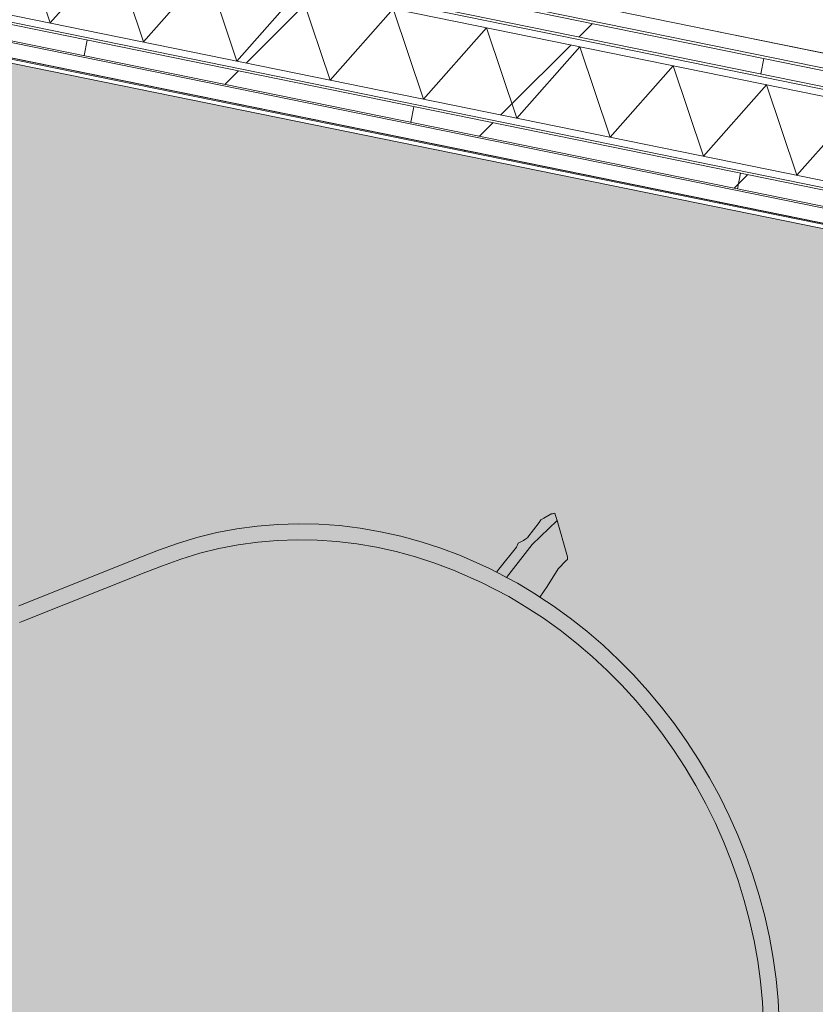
# Model space of a CAD drawing. Header units: millimetres. Extents: x -28656 to 67349, y -24410 to 39654.
# Tile 52 of 135: x 22958 to 23435, y 20139 to 20729. Entities that reach past the tile are written whole.
import ezdxf

# ---------------------------------------------------------------- set-up
doc = ezdxf.new("R2010")
doc.units = ezdxf.units.MM
doc.header["$MEASUREMENT"] = 0
doc.linetypes.add('Wipeout_Contour', pattern=[1000, 0, -1000])
for name, color, linetype in [('New_22 systeemwand', 7, 'Continuous'), ('New_22 systeemwand Afdek-arcering', 7, 'Continuous'), ('New_22 systeemwand Doorsnede-arcering', 7, 'Continuous'), ('New_43 Vloerafwerking 2D arcering', 7, 'Continuous'), ('New_83 Losse inrichting', 7, 'Continuous'), ('New_Z Ruimtefuncties Zone omranding', 7, 'Continuous')]:
    doc.layers.add(name, color=color, linetype=linetype)
pattern_1 = [(258.4863, (0, 0), (-195.9754, 39.9205), [])]

# ---------------------------------------------------------------- blocks, each defined once
blk = doc.blocks.new('Hay about a chair 2D')
at = {"layer": 'New_83 Losse inrichting', "color": 9, "linetype": 'Continuous', "lineweight": 0}
for p, q in [((245.82, 501.77), (258.51, 503.54)), ((258.51, 503.54), (271.27, 504.8)), ((271.27, 504.8), (284.08, 505.56)), ((284.08, 505.56), (296.9, 505.82)), ((296.9, 505.82), (309.73, 505.56)), ((309.73, 505.56), (322.53, 504.8)), ((322.53, 504.8), (335.29, 503.54)), ((335.29, 503.54), (347.99, 501.77)), ((208.35, 493.45), (220.71, 496.73)), ((220.71, 496.73), (233.21, 499.5)), ((233.21, 499.5), (245.82, 501.77)), ((284.4, 496.22), (271.92, 495.47)), ((296.9, 496.47), (284.4, 496.22)), ((309.41, 496.22), (296.9, 496.47)), ((321.89, 495.47), (309.41, 496.22)), ((347.99, 501.77), (360.59, 499.5)), ((360.59, 499.5), (373.09, 496.73)), ((373.09, 496.73), (385.46, 493.45)), ((491.8, 495.94), (493.29, 496.14)), ((493.29, 496.14), (493.94, 494.14)), ((493.29, 496.14), (493.9, 493.39)), ((196.14, 489.68), (208.35, 493.45)), ((234.83, 490.25), (222.67, 487.53)), ((247.11, 492.49), (234.83, 490.25)), ((259.48, 494.23), (247.11, 492.49)), ((271.92, 495.47), (259.48, 494.23)), ((334.32, 494.23), (321.89, 495.47)), ((346.69, 492.49), (334.32, 494.23)), ((358.97, 490.25), (346.69, 492.49)), ((371.14, 487.53), (358.97, 490.25)), ((385.46, 493.45), (397.67, 489.68)), ((465.02, 489.14), (465.14, 490.25)), ((465.14, 490.25), (466.47, 490.86)), ((466.47, 490.86), (467.96, 491.16)), ((488.82, 495.34), (467.96, 491.16)), ((483, 475.41), (488.82, 495.34)), ((488.82, 495.34), (491.8, 495.94)), ((493.64, 488.83), (493.9, 493.39)), ((493.94, 494.14), (493.9, 493.39)), ((172.27, 480.67), (184.1, 485.42)), ((184.1, 485.42), (196.14, 489.68)), ((210.64, 484.31), (198.76, 480.62)), ((222.67, 487.53), (210.64, 484.31)), ((383.17, 484.31), (371.14, 487.53)), ((395.04, 480.62), (383.17, 484.31)), ((397.67, 489.68), (409.7, 485.42)), ((409.7, 485.42), (421.53, 480.67)), ((462.75, 482.61), (465.02, 489.14)), ((492.69, 485.26), (487.86, 475.19)), ((493.53, 486.93), (492.69, 485.26)), ((493.64, 488.83), (493.53, 486.93)), ((160.66, 475.44), (172.27, 480.67)), ((198.76, 480.62), (187.07, 476.44)), ((406.73, 476.44), (395.04, 480.62)), ((421.53, 480.67), (433.14, 475.44)), ((456.25, 471.9), (462.75, 482.61)), ((187.07, 476.44), (175.59, 471.79)), ((418.22, 471.79), (406.73, 476.44)), ((433.14, 475.44), (444.5, 469.73)), ((473.34, 454.7), (483, 475.41)), ((487.58, 473.58), (487.43, 472.06)), ((487.84, 475.07), (487.58, 473.58)), ((487.86, 475.19), (487.84, 475.07)), ((175.59, 471.79), (164.33, 466.67)), ((429.47, 466.67), (418.22, 471.79)), ((440.48, 461.09), (429.47, 466.67)), ((444.5, 469.73), (452.76, 465.12)), ((452.76, 465.12), (456.25, 471.9)), ((487.47, 468.44), (485.91, 466.35)), ((487.43, 472.06), (487.38, 470.54)), ((487.38, 470.54), (487.47, 468.44)), ((451.21, 455.06), (440.48, 461.09)), ((452.76, 465.12), (455.58, 463.54)), ((455.58, 463.54), (466.37, 456.9)), ((485.91, 466.35), (478.96, 450.94)), ((461.65, 448.58), (451.21, 455.06)), ((466.37, 456.9), (472.42, 452.7)), ((472.42, 452.7), (473.34, 454.7)), ((472.42, 452.7), (476.13, 450.12)), ((476.13, 450.12), (477.96, 448.85)), ((477.96, 448.85), (478.96, 450.94)), ((477.96, 448.85), (481.95, 446.08)), ((476.69, 438.05), (461.65, 448.58)), ((481.95, 446.08), (496.72, 434.27)), ((490.93, 426.58), (476.69, 438.05)), ((496.72, 434.27), (506.07, 425.87)), ((499.94, 418.43), (490.93, 426.58)), ((506.07, 425.87), (515.01, 417.06)), ((508.53, 409.89), (499.94, 418.43)), ((515.01, 417.06), (523.5, 407.86)), ((516.7, 400.99), (508.53, 409.89)), ((523.5, 407.86), (531.52, 398.29)), ((524.4, 391.73), (516.7, 400.99)), ((531.52, 398.29), (539.05, 388.36)), ((531.62, 382.14), (524.4, 391.73)), ((539.05, 388.36), (546.07, 378.1)), ((538.35, 372.23), (531.62, 382.14)), ((546.07, 378.1), (552.55, 367.52)), ((544.56, 362.03), (538.35, 372.23)), ((552.55, 367.52), (558.48, 356.65)), ((550.22, 351.56), (544.56, 362.03)), ((558.48, 356.65), (563.83, 345.51)), ((555.34, 340.84), (550.22, 351.56)), ((563.83, 345.51), (568.59, 334.14)), ((559.88, 329.89), (555.34, 340.84)), ((568.59, 334.14), (572.74, 322.55)), ((563.84, 318.74), (559.88, 329.89)), ((572.74, 322.55), (576.27, 310.79)), ((567.21, 307.43), (563.84, 318.74)), ((569.96, 295.95), (567.21, 307.43)), ((576.27, 310.79), (579.17, 298.85)), ((572.09, 284.38), (569.96, 295.95)), ((579.17, 298.85), (581.42, 286.8)), ((573.6, 272.72), (572.09, 284.38)), ((581.42, 286.8), (583, 274.76)), ((574.72, 262.1), (573.6, 272.72)), ((583, 274.76), (584.12, 264.05)), ((582.73, 183.08), (574.72, 262.1)), ((592.06, 185.1), (584.12, 264.05)), ((582.95, 180.92), (582.73, 183.08))]:
    blk.add_line(p, q, dxfattribs=at)
blk = doc.blocks.new('*X329')
at = {"layer": 'New_22 systeemwand Doorsnede-arcering', "color": 7, "linetype": 'Continuous', "lineweight": 0}
for p, q in [((22957.67, 20781.71), (22975.79, 20727.5)), ((23013.68, 20770.3), (22975.79, 20727.5)), ((23013.68, 20770.3), (23031.8, 20716.09)), ((23069.69, 20758.89), (23031.8, 20716.09)), ((23069.69, 20758.89), (23087.81, 20704.68)), ((23125.69, 20747.48), (23087.81, 20704.68)), ((23125.69, 20747.48), (23143.82, 20693.27)), ((23181.7, 20736.07), (23143.82, 20693.27)), ((23181.7, 20736.07), (23199.82, 20681.86)), ((23237.71, 20724.66), (23199.82, 20681.86)), ((23237.71, 20724.66), (23255.83, 20670.46)), ((23293.72, 20713.26), (23255.83, 20670.46)), ((23293.72, 20713.26), (23311.84, 20659.05)), ((23349.72, 20701.85), (23311.84, 20659.05)), ((23349.72, 20701.85), (23367.85, 20647.64)), ((23405.73, 20690.44), (23367.85, 20647.64)), ((23405.73, 20690.44), (23423.85, 20636.23)), ((23461.74, 20679.03), (23423.85, 20636.23))]:
    blk.add_line(p, q, dxfattribs=at)
blk = doc.blocks.new('Wall_128_1', base_point=(23643.91, 20616.78))
at = {"color": 254, "linetype": 'Wipeout_Contour', "lineweight": 0, "ltscale": 122946.228448}
blk.add_wipeout([(23653.89, 20665.77), (21400.17, 21124.86), (21398.42, 21116.26), (23652.14, 20657.17)], dxfattribs=at).dxf.layer = 'New_22 systeemwand Afdek-arcering'
at = {"color": 254, "linetype": 'Wipeout_Contour', "lineweight": 0, "ltscale": 122929.611862}
blk.add_wipeout([(23652.14, 20657.17), (21398.42, 21116.26), (21398.13, 21114.84), (23651.85, 20655.75)], dxfattribs=at).dxf.layer = 'New_22 systeemwand Afdek-arcering'
at = {"layer": 'New_22 systeemwand Doorsnede-arcering', "linetype": 'Continuous', "lineweight": 0, "true_color": 0x000000}
h = blk.add_hatch(dxfattribs=at)
h.set_pattern_fill('930_Lijnen_vert_200_0001', color=18, style=0, pattern_type=2)
h.set_pattern_definition(pattern_1)
h.paths.add_polyline_path([(23651.85, 20655.75), (21398.13, 21114.84), (21396.24, 21105.53), (23649.95, 20646.44)])
at = {"color": 254, "linetype": 'Wipeout_Contour', "lineweight": 0, "ltscale": 122893.944064}
blk.add_wipeout([(23649.95, 20646.44), (21396.24, 21105.53), (21395.94, 21104.06), (23649.65, 20644.97)], dxfattribs=at).dxf.layer = 'New_22 systeemwand Afdek-arcering'
at = {"color": 254, "linetype": 'Wipeout_Contour', "lineweight": 0, "ltscale": 122884.78233}
blk.add_wipeout([(23649.65, 20644.97), (21395.94, 21104.06), (21395.11, 21100), (23648.83, 20640.92)], dxfattribs=at).dxf.layer = 'New_22 systeemwand Afdek-arcering'
at = {"layer": 'New_22 systeemwand', "color": 9, "lineweight": 0}
blk.add_blockref('*X329', (0, 0), dxfattribs=at)
at = {"color": 254, "linetype": 'Wipeout_Contour', "lineweight": 0, "ltscale": 122710.530045}
blk.add_wipeout([(23638.95, 20592.41), (21385.23, 21051.5), (21384.4, 21047.45), (23638.12, 20588.36)], dxfattribs=at).dxf.layer = 'New_22 systeemwand Afdek-arcering'
at = {"color": 254, "linetype": 'Wipeout_Contour', "lineweight": 0, "ltscale": 122701.375701}
blk.add_wipeout([(23638.12, 20588.36), (21384.4, 21047.45), (21384.11, 21045.98), (23637.82, 20586.89)], dxfattribs=at).dxf.layer = 'New_22 systeemwand Afdek-arcering'
at = {"color": 254, "linetype": 'Wipeout_Contour', "lineweight": 0, "ltscale": 122650.235028}
blk.add_wipeout([(21380.21, 21026.87), (23633.93, 20567.78), (23635.73, 20576.6), (21382.01, 21035.69)], dxfattribs=at).dxf.layer = 'New_22 systeemwand Afdek-arcering'
at = {"color": 254, "linetype": 'Wipeout_Contour', "lineweight": 0, "ltscale": 122666.469205}
blk.add_wipeout([(21382.01, 21035.69), (23635.73, 20576.6), (23635.93, 20577.58), (21382.21, 21036.67)], dxfattribs=at).dxf.layer = 'New_22 systeemwand Afdek-arcering'
at = {"layer": 'New_22 systeemwand Doorsnede-arcering', "linetype": 'Continuous', "lineweight": 0, "true_color": 0x000000}
h = blk.add_hatch(dxfattribs=at)
h.set_pattern_fill('930_Lijnen_vert_200_0001', color=18, style=0, pattern_type=2)
h.set_pattern_definition(pattern_1)
h.paths.add_polyline_path([(23637.82, 20586.89), (21384.11, 21045.98), (21382.21, 21036.67), (23635.93, 20577.58)])
at = {"layer": 'New_22 systeemwand', "color": 9, "linetype": 'Continuous', "lineweight": 0}
for p, q in [((23652.14, 20657.17), (21398.42, 21116.26)), ((23651.85, 20655.75), (21398.13, 21114.84)), ((23649.95, 20646.44), (21396.24, 21105.53)), ((23648.83, 20640.92), (21395.11, 21100)), ((23649.65, 20644.97), (21395.94, 21104.06)), ((23638.95, 20592.41), (21385.23, 21051.5)), ((23637.82, 20586.89), (21384.11, 21045.98)), ((23638.12, 20588.36), (21384.4, 21047.45)), ((21382.01, 21035.69), (23635.73, 20576.6)), ((21382.21, 21036.67), (23635.93, 20577.58))]:
    blk.add_line(p, q, dxfattribs=at)
at = {"layer": 'New_22 systeemwand', "color": 9, "linetype": 'Continuous', "lineweight": 0, "flags": 128}
for points in [[(23653.89, 20665.77), (21400.17, 21124.86)], [(21380.21, 21026.87), (23633.93, 20567.78)]]:
    blk.add_lwpolyline(points, dxfattribs=at)

msp = doc.modelspace()

# ---------------------------------------------------------------- hatches: boundary and pattern name
at = {"layer": 'New_43 Vloerafwerking 2D arcering', "linetype": 'Continuous', "lineweight": 0}
h = msp.add_hatch(dxfattribs=at)
h.set_pattern_fill('510_Brons_0001', color=9, style=0, pattern_type=2)
h.set_pattern_definition([(45, (0, 0), (-183.8478, 183.8478), []), (45, (-91.92, 91.92), (-183.8478, 183.8478), [195, -65])])
h.paths.add_polyline_path([(14536.34, 22523.03), (14515.81, 22422.24), (26328.48, 20018.92), (26230.79, 19538.73), (34280.8, 17900.94), (34378.49, 18381.13), (36186.67, 18013.25), (37229.1, 23130.73), (19194.79, 26804.34), (18502.17, 23404.17), (17943.64, 23517.94), (19124.99, 29317.35), (15769.56, 30000.85), (14591.21, 24216.15), (16110.21, 23906.73), (15776.87, 22270.33)])
h = msp.add_hatch(dxfattribs=at)
h.set_pattern_fill('910_Puntjes_C_0001', color=9, style=0, pattern_type=2)
h.set_pattern_definition([(45, (0, 250), (-79.5495, 79.5495), [0, -75, 0, -112.5]), (110, (250, 250), (105.71542, 38.47727), [0, -55, 0, -95])])
h.paths.add_polyline_path([(12078.04, 16995.78, -0.001005), (12083.81, 16997.54, -0.073656), (12518.62, 17061.94, -0.091889), (13056.18, 16962.31, -0.310506), (14018.62, 15561.94, -0.071044), (13958.66, 15142.08, -0.094198), (13703.09, 14641.3, 0.001703), (13808.03, 14627.98, 0.155225), (22970.34, 16259.14), (30258.58, 14755.11), (30075.61, 15837.41), (25347.09, 16799.44), (25358.52, 17235.93), (23442.81, 17625.68), (23450.79, 17664.88), (25359.57, 17276.06), (25376.59, 17926.16), (26028.46, 17793.54), (26357.12, 19408.95), (26112.58, 19458.71), (26230.12, 20036.46), (14520.02, 22418.91), (13846.42, 19112.1), (12562.42, 19373.65), (12137, 17285.21), (12079.56, 17003.23)])

# ---------------------------------------------------------------- linework, layer by layer
at = {"layer": 'New_43 Vloerafwerking 2D arcering', "color": 9, "linetype": 'Continuous', "lineweight": 0, "flags": 128}
msp.add_lwpolyline([(14536.34, 22523.03), (14515.81, 22422.24), (26328.48, 20018.92), (26230.79, 19538.73), (34280.8, 17900.94), (34378.49, 18381.13), (36186.67, 18013.25), (37229.1, 23130.73), (19194.79, 26804.34), (18502.17, 23404.17), (17943.64, 23517.94), (19124.99, 29317.35), (15769.56, 30000.85), (14591.21, 24216.15), (16110.21, 23906.73), (15776.87, 22270.33)], close=True, dxfattribs=at)
msp.add_lwpolyline([(13808.03, 14627.98, 0.155225), (22970.34, 16259.14), (30258.58, 14755.11), (30075.61, 15837.41), (25347.09, 16799.44), (25358.52, 17235.93), (23442.81, 17625.68), (23450.79, 17664.88), (25359.57, 17276.06), (25376.59, 17926.16), (26028.46, 17793.54), (26357.12, 19408.95), (26112.58, 19458.71), (26230.12, 20036.46), (14520.02, 22418.91)], format="xyb", dxfattribs=at)
at = {"layer": 'New_Z Ruimtefuncties Zone omranding', "color": 7, "linetype": 'Continuous', "lineweight": 0, "flags": 128}
for points in [[(14566.97, 24119.03), (14253.6, 22580.62), (18176.52, 21781.52), (26319.16, 20122.85), (26710.38, 22043.41), (34818.67, 20391.74), (34427.45, 18471.18), (36210.83, 18107.9), (37233.79, 23129.77), (19199.48, 26803.39), (18994.28, 25796.05), (18489.89, 23319.93), (17931.37, 23433.7), (19129.97, 29317.86), (16751.5, 29802.36), (15774.55, 30001.37), (14595.9, 24215.19), (15572.85, 24016.19), (15552.89, 23918.2)], [(20377.66, 17608.19), (20573.64, 17568.27), (23219.3, 17029.34), (23927.89, 20507.9), (21282.23, 21046.83), (21086.25, 21086.75)]]:
    msp.add_lwpolyline(points, close=True, dxfattribs=at)

# ---------------------------------------------------------------- block references
at = {"layer": 'New_83 Losse inrichting', "color": 1, "linetype": 'Continuous', "lineweight": 0, "xscale": -0.9999999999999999, "zscale": 1000, "rotation": 297.3992404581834}
msp.add_blockref('Hay about a chair 2D', (23065.15, 19767.22), dxfattribs=at)

# ---------------------------------------------------------------- next in the draw order: block references
at = {"layer": 'New_22 systeemwand', "color": 9, "lineweight": 0}
msp.add_blockref('Wall_128_1', (23643.91, 20616.78), dxfattribs=at)

doc.saveas('drawing.dxf')
